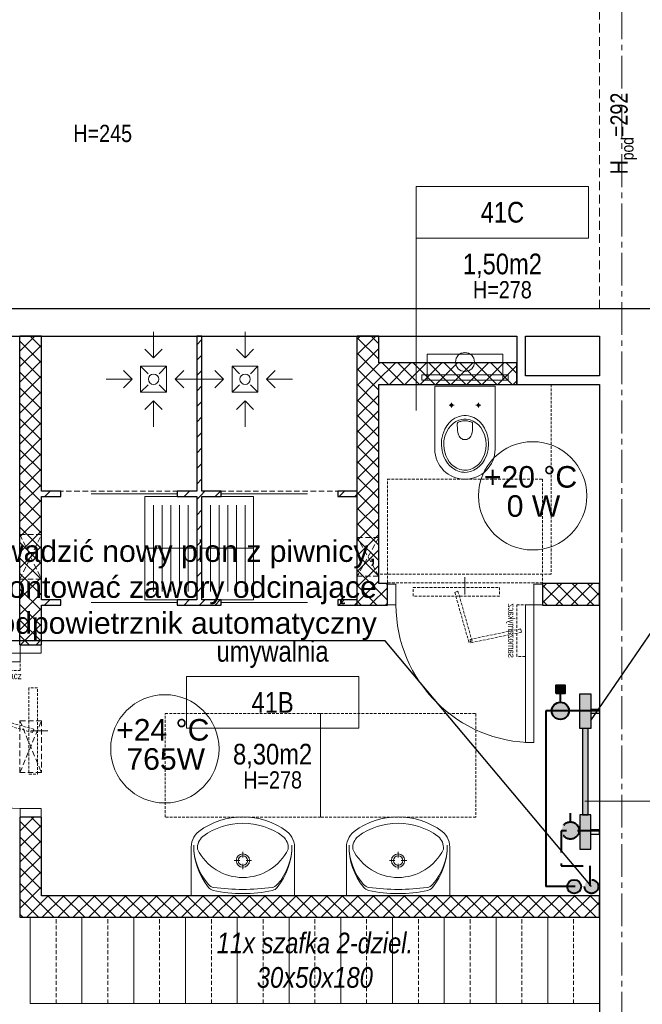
# Model space of a CAD drawing. Header units: millimetres. Extents: x 58673 to 77132, y 78327 to 116111.
# Tile 44 of 61: x 70717 to 71077, y 90867 to 91438. Entities that reach past the tile are written whole.
import ezdxf
from ezdxf.enums import TextEntityAlignment as Align
from ezdxf.lldxf.tags import DXFTag

# ---------------------------------------------------------------- set-up
doc = ezdxf.new("R2010")
doc.units = ezdxf.units.MM
doc.header["$MEASUREMENT"] = 0
for name, pattern in [('_xref_ACAD-LSN_dyspozytornia_PW_rzuty_14$0$CENTER2', [28.575, 19.05, -3.175, 3.175, -3.175]), ('_xref_ACAD-LSN_dyspozytornia_PW_rzuty_14$0$DASHED', [19.05, 12.7, -6.35]), ('_xref_ACAD-LSN_dyspozytornia_PW_rzuty_14$0$HIDDEN2', [4.7625, 3.175, -1.5875]), ('DASHED', [19.05, 12.7, -6.35])]:
    doc.linetypes.add(name, pattern=pattern)
doc.layers.get('0').update_dxf_attribs({"lineweight": 9})
doc.layers.get('Defpoints').update_dxf_attribs({"lineweight": 9})
for name, color, linetype, lineweight in [('_xref_ACAD-LSN_dyspozytornia_PW_rzuty_14$0$A drzwi płytowe', 250, 'Continuous', 9), ('_xref_ACAD-LSN_dyspozytornia_PW_rzuty_14$0$A drzwi samozamykacze', 250, 'Continuous', 9), ('_xref_ACAD-LSN_dyspozytornia_PW_rzuty_14$0$A hatch', 250, 'Continuous', 5), ('_xref_ACAD-LSN_dyspozytornia_PW_rzuty_14$0$A hatch ściany', 250, 'Continuous', 9), ('_xref_ACAD-LSN_dyspozytornia_PW_rzuty_14$0$A opis', 250, 'Continuous', 13), ('_xref_ACAD-LSN_dyspozytornia_PW_rzuty_14$0$A opis pom', 250, 'Continuous', 9), ('_xref_ACAD-LSN_dyspozytornia_PW_rzuty_14$0$A opis pom pow', 250, 'Continuous', 9), ('_xref_ACAD-LSN_dyspozytornia_PW_rzuty_14$0$A opis technologia', 250, 'Continuous', 13), ('_xref_ACAD-LSN_dyspozytornia_PW_rzuty_14$0$A otwory sciany dzialowe', 8, '_xref_ACAD-LSN_dyspozytornia_PW_rzuty_14$0$HIDDEN2', 13), ('_xref_ACAD-LSN_dyspozytornia_PW_rzuty_14$0$A widok wyżej', 250, '_xref_ACAD-LSN_dyspozytornia_PW_rzuty_14$0$DASHED', 9), ('_xref_ACAD-LSN_dyspozytornia_PW_rzuty_14$0$A wyposazenie meblowe', 250, 'Continuous', 9), ('_xref_ACAD-LSN_dyspozytornia_PW_rzuty_14$0$A wyposazenie sanitarne', 250, 'Continuous', 9), ('_xref_ACAD-LSN_dyspozytornia_PW_rzuty_14$0$A-Wall', 250, 'Continuous', 25), ('_xref_ACAD-LSN_dyspozytornia_PW_rzuty_14$0$IS grzejniki', 8, 'Continuous', 9), ('_xref_ACAD-LSN_dyspozytornia_PW_rzuty_14$0$S-Grid-Iden', 250, '_xref_ACAD-LSN_dyspozytornia_PW_rzuty_14$0$CENTER2', 9), ('FL_co_powrót', 5, 'DASHED', 40), ('FL_co_zasilanie', 1, 'Continuous', 40), ('FL_opis_co', 7, 'Continuous', 25), ('xref', 8, 'Continuous', 9)]:
    doc.layers.add(name, color=color, linetype=linetype, lineweight=lineweight)
doc.layers.add('IS_Grzejnik_etykieta', color=7, linetype='Continuous', lineweight=5, true_color=0x000000)
doc.layers.add('IS_Room (Automatic)', color=7, linetype='Continuous', lineweight=5, true_color=0x000000)
doc.layers.add('IS_Grzejniki_Plan_rzut', color=7, linetype='SOLID', true_color=0x000000)
doc.styles.add('_xref_ACAD-LSN_dyspozytornia_PW_rzuty_14$0$Standard', font='ARIALN.TTF')
doc.styles.add('_xref_ACAD-LSN_dyspozytornia_PW_rzuty_14$0$STYL ASA', font='ARIALN.TTF')
doc.styles.add('Arial_____', font='arial.ttf')
doc.styles.get("Standard").update_dxf_attribs({"font": 'arial.ttf'})
doc.linetypes.add('_xref_ACAD-LSN_dyspozytornia_PW_rzuty_14$0$ZIGZAG', pattern='A,0.00254,-5.08,[131,ltypeshp.shx,S=5.08,R=0,X=-5.08,Y=0],-10.16,[131,ltypeshp.shx,S=5.08,R=180,X=5.08,Y=0],-5.08', length=20.32254)
tags = doc.linetypes.add('SOLID', pattern=[10, 10, 0]).pattern_tags.tags
tags[6:7] = [DXFTag(74, 4), DXFTag(75, 0), DXFTag(340, '0'), DXFTag(46, 0.0), DXFTag(50, 0.0), DXFTag(44, 0.0), DXFTag(45, 0.0)]
tags[4:5] = [DXFTag(74, 4), DXFTag(75, 0), DXFTag(340, '0'), DXFTag(46, 0.0), DXFTag(50, 0.0), DXFTag(44, 0.0), DXFTag(45, 0.0)]
doc.dimstyles.get("Standard").update_dxf_attribs({"dimtxt": 0.18, "dimasz": 0.18, "dimexe": 0.18, "dimexo": 0.0625, "dimgap": 0.09, "dimtad": 0, "dimtih": 1, "dimtoh": 1, "dimdec": 4, "dimzin": 0, "dimdsep": 46, "dimtxsty": 'Standard', "dimcen": 0.09, "dimadec": 0, "dimazin": 0, "dimtfac": 1, "dimtdec": 4, "dimtofl": 0, "dimtmove": 0, "dimatfit": 3, "dimfxl": 1, "dimtolj": 1, "dimtzin": 0, "dimarcsym": 0})
pattern_1 = [(45, (0, 0), (-4.49012806, 4.49012806), []), (135, (0, 0), (-4.49012806, -4.49012806), [])]
pattern_2 = [(45, (0, 0), (-4.49012806, 4.49012806), []), (135, (0, 0), (-4.49012806, -4.49012806), [])]
pattern_3 = [(45, (0, 0), (-4.49012806, 4.49012806), [])]

# ---------------------------------------------------------------- blocks, each defined once
blk = doc.blocks.new('_xref_ACAD-LSN_dyspozytornia_PW_rzuty_14$0$miska ustepowa')
at = {"ltscale": 0.15}
for points in [[(22, 2.5), (22, 17.5), (-22, 17.5), (-22, 2.5)], [(-25, 2.5), (-25, 5.5), (25, 5.5), (25, 2.5)], [(-22, 2.5), (-22, 5.5), (-25, 5.5), (-25, 2.5)], [(22, 2.5), (22, 5.5), (25, 5.5), (25, 2.5)]]:
    blk.add_lwpolyline(points, close=True, dxfattribs=at)
blk.add_lwpolyline([(-17.5, -37.5), (-17.5, -1), (17.5, -1), (17.5, -37.5, -1)], format="xyb", close=True, dxfattribs=at)
at = {"ltscale": 0.15, "elevation": 0}
for points in [[(-7.75, -13.4), (-7.75, -10.6)], [(7.75, -13.4), (7.75, -10.6)], [(-9.15, -12), (-6.35, -12)], [(9.15, -12), (6.35, -12)]]:
    blk.add_lwpolyline(points, dxfattribs=at)
at = {"ltscale": 0.15}
for points in [[(0, -51, 0), (1.34, -50.92, 0), (3.32, -50.49, 0), (5.23, -49.73, 0), (7.04, -48.64, 0), (8.69, -47.25, 0), (10.14, -45.58, 0), (11.37, -43.66, 0), (12.63, -40.81, 0), (13.42, -37.71, 0), (13.69, -34.5, 0), (13.42, -31.29, 0), (12.63, -28.19, 0), (11.37, -25.34, 0), (10.14, -23.42, 0), (8.69, -21.75, 0), (7.04, -20.36, 0), (5.23, -19.27, 0), (3.32, -18.51, 0), (2, -18.19, 0), (0.67, -18.02, 0), (-0.67, -18.02, 0), (-2, -18.19, 0), (-3.97, -18.73, 0), (-5.85, -19.6, 0), (-7.6, -20.79, 0), (-9.2, -22.28, 0), (-10.58, -24.03, 0), (-11.73, -26.02, 0), (-12.88, -28.95, 0), (-13.54, -32.08, 0), (-13.67, -35.31, 0), (-13.27, -38.5, 0), (-12.36, -41.55, 0), (-11.37, -43.66, 0), (-10.14, -45.58, 0), (-8.69, -47.25, 0), (-7.04, -48.64, 0), (-5.23, -49.73, 0), (-3.32, -50.49, 0), (-2, -50.82, 0), (-0.67, -50.98, 0)], [(0, -49.72, 0), (1.2, -49.65, 0), (2.99, -49.27, 0), (4.7, -48.58, 0), (6.32, -47.6, 0), (7.81, -46.36, 0), (9.12, -44.86, 0), (10.22, -43.14, 0), (11.36, -40.58, 0), (12.06, -37.81, 0), (12.31, -34.93, 0), (12.06, -32.05, 0), (11.36, -29.27, 0), (10.22, -26.71, 0), (9.12, -24.99, 0), (7.81, -23.49, 0), (6.32, -22.25, 0), (4.7, -21.27, 0), (2.99, -20.59, 0), (1.8, -20.3, 0), (0.6, -20.15, 0), (-0.6, -20.15, 0), (-1.8, -20.3, 0), (-3.57, -20.78, 0), (-5.26, -21.57, 0), (-6.84, -22.64, 0), (-8.27, -23.97, 0), (-9.51, -25.54, 0), (-10.55, -27.32, 0), (-11.58, -29.95, 0), (-12.17, -32.76, 0), (-12.29, -35.65, 0), (-11.93, -38.52, 0), (-11.11, -41.25, 0), (-10.22, -43.14, 0), (-9.12, -44.86, 0), (-7.81, -46.36, 0), (-6.32, -47.6, 0), (-4.7, -48.58, 0), (-2.98, -49.27, 0), (-1.8, -49.56, 0), (-0.6, -49.7, 0)]]:
    blk.add_polyline3d(points, close=True, dxfattribs=at)
for points in [[(-3.84, -21.91, 0), (-3.98, -21.98, 0), (-4.1, -22.07, 0), (-4.2, -22.18, 0), (-4.29, -22.3, 0), (-4.36, -22.44, 0), (-4.42, -22.59, 0), (-4.45, -22.76, 0), (-4.46, -22.93, 0)], [(-3.84, -21.91, 0), (-3.37, -21.72, 0), (-2.9, -21.55, 0), (-2.42, -21.41, 0), (-1.94, -21.29, 0), (-1.46, -21.2, 0), (-0.97, -21.14, 0), (-0.49, -21.1, 0), (0, -21.08, 0)], [(3.84, -21.91, 0), (3.37, -21.72, 0), (2.9, -21.55, 0), (2.42, -21.41, 0), (1.94, -21.29, 0), (1.46, -21.2, 0), (0.97, -21.14, 0), (0.49, -21.1, 0), (0, -21.08, 0)], [(3.84, -21.91, 0), (3.98, -21.98, 0), (4.1, -22.07, 0), (4.2, -22.18, 0), (4.29, -22.3, 0), (4.36, -22.44, 0), (4.42, -22.59, 0), (4.45, -22.76, 0), (4.46, -22.93, 0)], [(0, -32.03, 0), (-0.57, -31.99, 0), (-1.15, -31.86, 0), (-1.71, -31.64, 0), (-2.26, -31.32, 0), (-2.64, -31.01, 0), (-3, -30.63, 0), (-3.43, -29.99, 0), (-3.79, -29.2, 0), (-4.13, -27.92, 0), (-4.31, -26.66, 0), (-4.42, -25.16, 0), (-4.45, -23.87, 0), (-4.46, -22.93, 0)], [(0, -32.03, 0), (0.57, -31.99, 0), (1.15, -31.86, 0), (1.71, -31.64, 0), (2.26, -31.32, 0), (2.64, -31.01, 0), (3, -30.63, 0), (3.43, -29.99, 0), (3.79, -29.2, 0), (4.13, -27.92, 0), (4.31, -26.66, 0), (4.42, -25.16, 0), (4.45, -23.87, 0), (4.46, -22.93, 0)]]:
    blk.add_polyline3d(points, dxfattribs=at)
for centre, radius in [((0, 13), 5.5), ((-7.75, -12, 0), 0.75), ((7.75, -12, 0), 0.75)]:
    blk.add_circle(centre, radius, dxfattribs=at)
at = {"layer": 'Defpoints', "linetype": '_xref_ACAD-LSN_dyspozytornia_PW_rzuty_14$0$HIDDEN2', "ltscale": 0.5}
for points in [[(-50, 0), (50, 0), (50, -110), (-50, -110)], [(-45, -55), (45, -55), (45, -115), (-45, -115)]]:
    blk.add_lwpolyline(points, close=True, dxfattribs=at)
blk = doc.blocks.new('_xref_ACAD-LSN_dyspozytornia_PW_rzuty_14$0$umywalka 60x45')
at = {"color": 0, "lineweight": -2, "ltscale": 0.15}
for p, q in [((-30, 0), (30, 0)), ((-30, 0), (-30, -26.7)), ((9.45, 0), (-9.45, 0)), ((30, 0), (30, -26.7)), ((-0.01, -15.32), (-0.01, -18.52)), ((-1.86, -20.37), (-5.07, -20.37)), ((-0.01, -22.22), (-0.01, -25.42)), ((5.04, -20.37), (1.84, -20.37))]:
    blk.add_line(p, q, dxfattribs=at)
at = {"ltscale": 0.15}
blk.add_lwpolyline([(-26.31, -26.95, 0.236063), (-23.21, -34.38, 0.329715), (23.21, -34.38, 0.236063), (26.31, -26.95, 0.623035)], format="xyb", close=True, dxfattribs=at)
blk.add_lwpolyline([(-30, -26.7, 0.239105), (-25.52, -37.28, 0.331406), (25.52, -37.28, 0.239105), (30, -26.7)], format="xyb", dxfattribs=at)
at = {"color": 0, "lineweight": -2, "ltscale": 0.15}
for radius in [3.89, 2.78]:
    blk.add_circle((-0.01, -20.37), radius, dxfattribs=at)
for centre, radius, start, end in [((9.28, -28.68), 37.74, 140.6648, 180.9072), ((-16.21, -9.73), 5, 97.8304, 138.5245), ((-16.04, -7.93), 5, 102.694, 140.6648), ((-0.64, -76.32), 75.1, 89.4897, 102.694), ((0.57, -131.79), 128.2, 90.245, 97.8304), ((0.57, -76.32), 75.1, 77.2285, 90.4328), ((-0.72, -131.79), 128.2, 82.0921, 89.6775), ((16.23, -9.76), 5, 41.398, 82.0921), ((16.06, -7.95), 5, 39.2578, 77.2285), ((-9.28, -28.67), 37.74, 359.0153, 39.2578), ((5.44, -28.88), 33.9, 138.5245, 180.6767), ((-5.45, -28.87), 33.9, 359.2458, 41.398)]:
    blk.add_arc(centre, radius, start, end, dxfattribs=at)
at = {"layer": 'Defpoints', "linetype": '_xref_ACAD-LSN_dyspozytornia_PW_rzuty_14$0$HIDDEN2', "ltscale": 0.5}
blk.add_lwpolyline([(-45, -45.56), (45, -45.56), (45, -105.56), (-45, -105.56)], close=True, dxfattribs=at)
blk = doc.blocks.new('_xref_ACAD-LSN_dyspozytornia_PW_rzuty_14$0$kratka podlogowa')
at = {"linetype": 'ByBlock'}
for points in [[(0, 27.5), (0, 12.5)], [(-5, 17.5), (0, 12.5), (5, 17.5)], [(-7.5, 7.5), (-3.18, 3.18)], [(3.18, 3.18), (7.5, 7.5)], [(-17.5, 5), (-12.5, 0), (-17.5, -5)], [(17.5, 5), (12.5, 0), (17.5, -5)], [(-27.5, 0), (-12.5, 0)], [(-7.5, -7.5), (-3.18, -3.18)], [(3.18, -3.18), (7.5, -7.5)], [(27.5, 0), (12.5, 0)], [(-5, -17.5), (0, -12.5), (5, -17.5)], [(0, -27.5), (0, -12.5)]]:
    blk.add_lwpolyline(points, dxfattribs=at)
blk.add_lwpolyline([(-7.5, -7.5), (-7.5, 7.5), (7.5, 7.5), (7.5, -7.5)], close=True, dxfattribs=at)
blk.add_circle((0, 0), 3, dxfattribs=at)
blk = doc.blocks.new('_xref_ACAD-LSN_dyspozytornia_PW_rzuty_14$0$szafka dwudzielna 30x50x180')
blk.add_lwpolyline([(25, 15), (-25, 15), (-25, -15), (25, -15)], close=True)
at = {"linetype": '_xref_ACAD-LSN_dyspozytornia_PW_rzuty_14$0$HIDDEN2', "lineweight": 9, "ltscale": 0.75}
blk.add_lwpolyline([(-25, 0), (25, 0)], dxfattribs=at)
blk = doc.blocks.new('*U3990')
at = {"layer": '_xref_ACAD-LSN_dyspozytornia_PW_rzuty_14$0$A wyposazenie meblowe', "xscale": -1, "rotation": 90}
blk.add_blockref('_xref_ACAD-LSN_dyspozytornia_PW_rzuty_14$0$szafka dwudzielna 30x50x180', (0, 0), dxfattribs=at)
blk = doc.blocks.new('*U3991')
at = {"color": 0, "linetype": 'ByBlock', "lineweight": -2, "transparency": 16777216}
for p in [(0, 0), (30, 0), (60, 0), (90, 0), (120, 0), (150, 0), (180, 0), (210, 0), (240, 0), (270, 0), (300, 0)]:
    blk.add_blockref('*U3990', p, dxfattribs=at)
blk = doc.blocks.new('_xref_ACAD-LSN_dyspozytornia_PW_rzuty_14$0$samozamykacz')
at = {"linetype": '_xref_ACAD-LSN_dyspozytornia_PW_rzuty_14$0$HIDDEN2', "ltscale": 0.5}
for points in [[(10, -5), (60, -5), (60, 0), (10, 0)], [(25.86, -31.09), (34.04, -2.23), (35.96, -2.77), (27.78, -31.64)], [(0, -40), (0, -10), (-5, -10), (-5, -40)], [(-2.3, -24.02), (27.08, -30.11), (26.67, -32.07), (-2.7, -25.98)]]:
    blk.add_lwpolyline(points, close=True, dxfattribs=at)
at = {"insert": (1, -25), "char_height": 4, "attachment_point": 2, "rotation": 90, "style": '_xref_ACAD-LSN_dyspozytornia_PW_rzuty_14$0$STYL ASA'}
blk.add_mtext_dynamic_manual_height_columns('\\pxqc;samozamykacz', width=75.7344, gutter_width=1, heights=[0], dxfattribs=at)
blk = doc.blocks.new('_xref_ACAD-LSN_dyspozytornia_PW_rzuty_14$0$lawka2')
blk.add_lwpolyline([(-30, 0), (30, 0), (30, 30), (-30, 30)], close=True)
at = {"lineweight": 9}
for points in [[(-25, 25), (25, 25)], [(-25, 20), (25, 20)], [(-25, 15), (25, 15)], [(-25, 10), (25, 10)], [(-25, 5), (25, 5)]]:
    blk.add_lwpolyline(points, dxfattribs=at)
at = {"layer": 'Defpoints'}
for points in [[(-30, 30), (0, 30), (0, 0), (-30, 0)], [(0, 30), (30, 30), (30, 0), (0, 0)]]:
    blk.add_lwpolyline(points, close=True, dxfattribs=at)
blk = doc.blocks.new('_xref_ACAD-LSN_dyspozytornia_PW_rzuty_14$0$środek')
blk.add_line((0, 0), (0, -10))
blk = doc.blocks.new('_xref_ACAD-LSN_dyspozytornia_PW_rzuty_14$0$tag wn')
blk.add_lwpolyline([(-25, -7.5), (25, -7.5), (25, 7.5), (-25, 7.5)], close=True)
at = {"style": '_xref_ACAD-LSN_dyspozytornia_PW_rzuty_14$0$STYL ASA'}
blk.add_attdef('ROOM:NO', text='', height=6, dxfattribs=at).set_placement((0, 0), align=Align.MIDDLE_CENTER)
at = {"layer": '_xref_ACAD-LSN_dyspozytornia_PW_rzuty_14$0$A opis pom pow', "style": '_xref_ACAD-LSN_dyspozytornia_PW_rzuty_14$0$STYL ASA'}
blk.add_attdef('ROOM:AREA', text='', height=6, dxfattribs=at).set_placement((0, -15), align=Align.MIDDLE_CENTER)
blk = doc.blocks.new('_xref_ACAD-LSN_dyspozytornia_PW_rzuty_14')
at = {"layer": '_xref_ACAD-LSN_dyspozytornia_PW_rzuty_14$0$A hatch', "linetype": 'Continuous', "lineweight": 5}
h = blk.add_hatch(dxfattribs=at)
h.set_pattern_fill('ANSI31', color=256, scale=2, angle=-360, style=0)
h.set_pattern_definition([(45, (0, 0), (-4.49012806, 4.49012806), [])])
h.paths.add_polyline_path([(70819.18, 91164.22), (70820.68, 91162.72), (70822.18, 91164.22), (70822.18, 91254.22), (70819.18, 91254.22)], flags=0)
h.paths.add_polyline_path([(70822.18, 91161.22), (70820.68, 91162.72), (70819.18, 91161.22), (70819.18, 91101.22), (70821.18, 91100.47), (70822.18, 91101.22)], flags=0)
h = blk.add_hatch(dxfattribs=at)
h.set_pattern_fill('ANSI31', color=256, scale=2, style=0)
h.set_pattern_definition(pattern_3)
h.paths.add_polyline_path([(70740.43, 91161.22), (70740.43, 91164.22), (70729.18, 91164.22), (70725.27, 91162.22), (70729.18, 91161.22)], flags=0)
h = blk.add_hatch(dxfattribs=at)
h.set_pattern_fill('ANSI31', color=256, scale=2, style=0)
h.set_pattern_definition(pattern_3)
h.paths.add_polyline_path([(70819.18, 91161.22), (70820.68, 91162.72), (70819.18, 91164.22), (70807.93, 91164.22), (70807.93, 91161.22)], flags=0)
h = blk.add_hatch(dxfattribs=at)
h.set_pattern_fill('ANSI31', color=256, scale=2, style=0)
h.set_pattern_definition(pattern_3)
h.paths.add_polyline_path([(70833.43, 91161.22), (70833.43, 91164.22), (70822.18, 91164.22), (70820.68, 91162.72), (70822.18, 91161.22)], flags=0)
h = blk.add_hatch(dxfattribs=at)
h.set_pattern_fill('ANSI31', color=256, scale=2, style=0)
h.set_pattern_definition(pattern_3)
h.paths.add_polyline_path([(70912.18, 91161.22), (70912.18, 91164.22), (70900.93, 91164.22), (70900.93, 91161.22)], flags=0)
h = blk.add_hatch(dxfattribs=at)
h.set_pattern_fill('ANSI31', color=256, scale=2, style=0)
h.set_pattern_definition(pattern_3)
h.paths.add_polyline_path([(70740.43, 91098.22), (70740.43, 91101.22), (70729.18, 91101.22), (70725.27, 91099.22), (70729.18, 91098.22)], flags=0)
h = blk.add_hatch(dxfattribs=at)
h.set_pattern_fill('ANSI31', color=256, scale=2, style=0)
h.set_pattern_definition(pattern_3)
h.paths.add_polyline_path([(70822.18, 91098.22), (70821.18, 91100.47), (70819.18, 91101.22), (70807.93, 91101.22), (70807.93, 91098.22)], flags=0)
h = blk.add_hatch(dxfattribs=at)
h.set_pattern_fill('ANSI31', color=256, scale=2, style=0)
h.set_pattern_definition(pattern_3)
h.paths.add_polyline_path([(70833.43, 91098.22), (70833.43, 91101.22), (70822.18, 91101.22), (70821.18, 91100.47), (70822.18, 91098.22)], flags=0)
h = blk.add_hatch(dxfattribs=at)
h.set_pattern_fill('ANSI31', color=256, scale=2, style=0)
h.set_pattern_definition(pattern_3)
h.paths.add_polyline_path([(70912.18, 91098.22), (70912.18, 91101.22), (70900.93, 91101.22), (70900.93, 91098.22)], flags=0)
at = {"layer": '_xref_ACAD-LSN_dyspozytornia_PW_rzuty_14$0$A hatch ściany', "linetype": 'Continuous', "lineweight": 9}
h = blk.add_hatch(dxfattribs=at)
h.set_pattern_fill('ANSI37', color=256, scale=2, angle=-360, style=0)
h.set_pattern_definition(pattern_1)
h.paths.add_polyline_path([(70729.18, 91098.22), (70725.27, 91099.22), (70716.68, 91098.22), (70716.68, 91075.28), (70729.18, 91075.28)], flags=0)
h.paths.add_polyline_path([(70729.18, 90975.28), (70716.68, 90975.28), (70716.68, 90917.22), (70729.18, 90929.72)], flags=0)
h.paths.add_polyline_path([(70716.68, 91161.22), (70725.27, 91162.22), (70729.18, 91164.22), (70729.18, 91254.22), (70716.68, 91254.22)], flags=0)
h.paths.add_polyline_path([(70729.18, 91161.22), (70725.27, 91162.22), (70716.68, 91161.22), (70716.68, 91098.22), (70725.27, 91099.22), (70729.18, 91101.22)], flags=0)
h = blk.add_hatch(dxfattribs=at)
h.set_pattern_fill('ANSI37', color=256, scale=2, angle=-360, style=0)
h.set_pattern_definition(pattern_1)
h.paths.add_polyline_path([(70912.18, 91226.22), (70921.56, 91230.39), (70924.68, 91238.72), (70924.68, 91254.22), (70912.18, 91254.22)], flags=0)
h.paths.add_polyline_path([(70924.68, 91226.22), (70921.56, 91230.39), (70912.18, 91226.22), (70912.18, 91098.22), (70924.68, 91110.72)], flags=0)
h = blk.add_hatch(dxfattribs=at)
h.set_pattern_fill('ANSI37', color=256, scale=2, style=0)
h.set_pattern_definition(pattern_2)
h.paths.add_polyline_path([(70924.68, 91238.72), (70921.56, 91230.39), (70924.68, 91226.22), (71004.68, 91226.22), (71004.68, 91238.72)], flags=0)
h = blk.add_hatch(dxfattribs=at)
h.set_pattern_fill('ANSI37', color=256, scale=2, style=0)
h.set_pattern_definition(pattern_2)
h.paths.add_polyline_path([(71019.68, 91110.72), (71019.68, 91098.22), (71052.68, 91098.22), (71052.68, 91110.72)], flags=0)
h.paths.add_polyline_path([(70929.68, 91098.22), (70929.68, 91110.72), (70924.68, 91110.72), (70912.18, 91098.22)], flags=0)
h = blk.add_hatch(dxfattribs=at)
h.set_pattern_fill('ANSI37', color=256, scale=2, style=0)
h.set_pattern_definition([(45, (0, 0), (-4.49012806, 4.49012806), []), (135, (0, 0), (-4.49012806, -4.49012806), [])])
h.paths.add_polyline_path([(70729.18, 90929.72), (70716.68, 90917.22), (71052.68, 90917.22), (71052.68, 90929.72)], flags=0)
at = {"layer": '_xref_ACAD-LSN_dyspozytornia_PW_rzuty_14$0$A drzwi płytowe', "linetype": '_xref_ACAD-LSN_dyspozytornia_PW_rzuty_14$0$ZIGZAG', "ltscale": 0.15, "transparency": 33554687}
for points in [[(70807.93, 91162.72), (70757.93, 91162.72)], [(70833.43, 91162.72), (70883.43, 91162.72)], [(70807.93, 91099.72), (70757.93, 91099.72)], [(70833.43, 91099.72), (70883.43, 91099.72)]]:
    blk.add_lwpolyline(points, dxfattribs=at)
at = {"layer": '_xref_ACAD-LSN_dyspozytornia_PW_rzuty_14$0$A drzwi płytowe', "linetype": 'Continuous', "lineweight": 9, "ltscale": 0.2}
for points in [[(70934.68, 91110.47), (70929.68, 91110.47), (70929.68, 91098.47), (70934.68, 91098.47)], [(71014.68, 91110.47), (71019.68, 91110.47), (71019.68, 91098.47), (71014.68, 91098.47)], [(70728.93, 91070.28), (70728.93, 91075.28), (70716.93, 91075.28), (70716.93, 91070.28)], [(70728.93, 90980.28), (70728.93, 90975.28), (70716.93, 90975.28), (70716.93, 90980.28)]]:
    blk.add_lwpolyline(points, close=True, dxfattribs=at)
at = {"layer": '_xref_ACAD-LSN_dyspozytornia_PW_rzuty_14$0$A drzwi płytowe', "linetype": 'Continuous', "lineweight": 9}
for points in [[(71014.68, 91098.47), (71009.68, 91098.47), (71009.68, 91018.47), (71014.68, 91018.47)], [(70716.93, 91070.28), (70716.93, 91065.28), (70626.93, 91065.28), (70626.93, 91070.28)]]:
    blk.add_lwpolyline(points, close=True, dxfattribs=at)
at = {"layer": '_xref_ACAD-LSN_dyspozytornia_PW_rzuty_14$0$A drzwi płytowe', "linetype": 'Continuous', "lineweight": 9, "ltscale": 0.2}
blk.add_arc((71014.68, 91098.47), 80, 180, 270, dxfattribs=at)
at = {"layer": '_xref_ACAD-LSN_dyspozytornia_PW_rzuty_14$0$A drzwi płytowe', "linetype": 'Continuous', "lineweight": 9, "ltscale": 0.2, "extrusion": (0, 0, -1)}
blk.add_arc((-70716.93, 91070.28), 90, 270, 0, dxfattribs=at)
at = {"layer": '_xref_ACAD-LSN_dyspozytornia_PW_rzuty_14$0$A opis pom'}
blk.add_lwpolyline([(70946.38, 91311.08), (70946.38, 91211.08)], dxfattribs=at)
at = {"layer": '_xref_ACAD-LSN_dyspozytornia_PW_rzuty_14$0$A otwory sciany dzialowe'}
for points in [[(70716.68, 91139.2), (70729.18, 91139.2), (70729.18, 91113.2), (70716.68, 91113.2)], [(70912.18, 91137.45), (70924.68, 91137.45), (70924.68, 91114.95), (70912.18, 91114.95)], [(70716.68, 91031.12), (70729.18, 91031.12), (70729.18, 91001.12), (70716.68, 91001.12)]]:
    blk.add_lwpolyline(points, close=True, dxfattribs=at)
for points in [[(70716.68, 91113.2), (70729.18, 91139.2)], [(70716.68, 91139.2), (70729.18, 91113.2)], [(70924.68, 91114.95), (70912.18, 91137.45)], [(70924.68, 91137.45), (70912.18, 91114.95)], [(70716.68, 91001.12), (70729.18, 91031.12)], [(70716.68, 91031.12), (70729.18, 91001.12)]]:
    blk.add_lwpolyline(points, dxfattribs=at)
at = {"layer": '_xref_ACAD-LSN_dyspozytornia_PW_rzuty_14$0$A widok wyżej', "ltscale": 0.4}
blk.add_lwpolyline([(71052.68, 91270.22), (71052.68, 91473.22)], dxfattribs=at)
at = {"layer": '_xref_ACAD-LSN_dyspozytornia_PW_rzuty_14$0$A wyposazenie sanitarne', "linetype": '_xref_ACAD-LSN_dyspozytornia_PW_rzuty_14$0$HIDDEN2'}
for points in [[(70819.18, 91254.22), (70729.18, 91254.22), (70729.18, 91164.22), (70819.18, 91164.22)], [(70822.18, 91254.22), (70912.18, 91254.22), (70912.18, 91164.22), (70822.18, 91164.22)]]:
    blk.add_lwpolyline(points, close=True, dxfattribs=at)
at = {"layer": '_xref_ACAD-LSN_dyspozytornia_PW_rzuty_14$0$A-Wall', "linetype": 'Continuous', "lineweight": 25}
for p, q in [((70702.68, 91270.22), (71184.68, 91270.22)), ((70702.68, 91254.22), (70716.68, 91254.22)), ((70716.68, 91254.22), (70729.18, 91254.22)), ((70729.18, 91254.22), (70716.68, 91254.22)), ((70716.68, 91075.28), (70716.68, 91254.22)), ((70729.18, 91254.22), (70819.18, 91254.22)), ((70729.18, 91164.22), (70729.18, 91254.22)), ((70819.18, 91254.22), (70822.18, 91254.22)), ((70822.18, 91254.22), (70819.18, 91254.22)), ((70819.18, 91254.22), (70819.18, 91164.22)), ((70822.18, 91254.22), (70912.18, 91254.22)), ((70822.18, 91164.22), (70822.18, 91254.22)), ((70912.18, 91254.22), (70924.68, 91254.22)), ((70924.68, 91254.22), (70912.18, 91254.22)), ((70912.18, 91098.22), (70912.18, 91254.22)), ((70924.68, 91254.22), (71004.68, 91254.22)), ((70924.68, 91238.72), (70924.68, 91254.22)), ((71004.68, 91254.22), (71004.68, 91238.72)), ((71009.68, 91231.22), (71009.68, 91254.22)), ((71009.68, 91254.22), (71052.68, 91254.22)), ((71052.68, 91254.22), (71052.68, 91231.22)), ((71004.68, 91238.72), (70924.68, 91238.72)), ((71004.68, 91238.72), (71004.68, 91226.22)), ((71004.68, 91226.22), (71004.68, 91238.72)), ((71052.68, 91231.22), (71009.68, 91231.22)), ((70924.68, 91110.72), (70924.68, 91226.22)), ((70924.68, 91226.22), (71004.68, 91226.22)), ((71004.68, 91226.22), (71052.68, 91226.22)), ((71052.68, 91226.22), (71052.68, 91110.72)), ((70740.43, 91164.22), (70729.18, 91164.22)), ((70740.43, 91161.22), (70740.43, 91164.22)), ((70819.18, 91164.22), (70807.93, 91164.22)), ((70807.93, 91164.22), (70807.93, 91161.22)), ((70833.43, 91164.22), (70822.18, 91164.22)), ((70833.43, 91161.22), (70833.43, 91164.22)), ((70912.18, 91164.22), (70900.93, 91164.22)), ((70900.93, 91164.22), (70900.93, 91161.22)), ((70912.18, 91161.22), (70912.18, 91164.22)), ((70729.18, 91101.22), (70729.18, 91161.22)), ((70729.18, 91161.22), (70740.43, 91161.22)), ((70807.93, 91161.22), (70819.18, 91161.22)), ((70819.18, 91161.22), (70819.18, 91101.22)), ((70822.18, 91101.22), (70822.18, 91161.22)), ((70822.18, 91161.22), (70833.43, 91161.22)), ((70900.93, 91161.22), (70912.18, 91161.22)), ((70929.68, 91110.72), (70924.68, 91110.72)), ((70929.68, 91098.22), (70929.68, 91110.72)), ((71019.68, 91110.72), (71019.68, 91098.22)), ((71052.68, 91110.72), (71019.68, 91110.72)), ((71052.68, 91110.72), (71052.68, 91098.22)), ((71052.68, 91098.22), (71052.68, 91110.72)), ((70740.43, 91101.22), (70729.18, 91101.22)), ((70740.43, 91098.22), (70740.43, 91101.22)), ((70819.18, 91101.22), (70807.93, 91101.22)), ((70807.93, 91101.22), (70807.93, 91098.22)), ((70833.43, 91101.22), (70822.18, 91101.22)), ((70833.43, 91098.22), (70833.43, 91101.22)), ((70912.18, 91101.22), (70900.93, 91101.22)), ((70900.93, 91101.22), (70900.93, 91098.22)), ((70912.18, 91098.22), (70912.18, 91101.22)), ((70729.18, 91075.28), (70729.18, 91098.22)), ((70729.18, 91098.22), (70740.43, 91098.22)), ((70807.93, 91098.22), (70822.18, 91098.22)), ((70822.18, 91098.22), (70833.43, 91098.22)), ((70900.93, 91098.22), (70912.18, 91098.22)), ((70912.18, 91098.22), (70929.68, 91098.22)), ((71019.68, 91098.22), (71052.68, 91098.22)), ((71052.68, 91098.22), (71052.68, 90929.72)), ((70716.68, 91075.28), (70729.18, 91075.28)), ((70729.18, 90975.28), (70716.68, 90975.28)), ((70716.68, 90975.28), (70716.68, 90917.22)), ((70729.18, 90929.72), (70729.18, 90975.28)), ((71052.68, 90929.72), (70729.18, 90929.72)), ((71052.68, 90929.72), (71052.68, 90917.22)), ((71052.68, 90917.22), (71052.68, 90929.72)), ((70716.68, 90917.22), (71052.68, 90917.22)), ((71052.68, 90917.22), (71052.68, 90717.22))]:
    blk.add_line(p, q, dxfattribs=at)
at = {"layer": '_xref_ACAD-LSN_dyspozytornia_PW_rzuty_14$0$IS grzejniki'}
for p, q in [((71041.28, 91026.7), (71041.28, 91046.7)), ((71041.28, 91046.7), (71047.68, 91046.7)), ((71047.68, 91046.7), (71047.68, 91026.7)), ((71047.68, 91037.95), (71052.68, 91037.95)), ((71052.68, 91035.45), (71047.68, 91035.45)), ((71052.68, 91037.95), (71052.68, 91035.45)), ((71047.68, 91026.7), (71041.28, 91026.7)), ((71046.08, 91026.7), (71042.88, 91026.7)), ((71042.88, 91026.7), (71042.88, 90976.7)), ((71046.08, 90976.7), (71046.08, 91026.7)), ((71047.68, 90976.7), (71041.28, 90976.7)), ((71041.28, 90976.7), (71041.28, 90956.7)), ((71042.88, 90976.7), (71046.08, 90976.7)), ((71047.68, 90956.7), (71047.68, 90976.7)), ((71052.68, 90967.95), (71047.68, 90967.95)), ((71047.68, 90965.45), (71052.68, 90965.45)), ((71052.68, 90965.45), (71052.68, 90967.95)), ((71041.28, 90956.7), (71047.68, 90956.7))]:
    blk.add_line(p, q, dxfattribs=at)
at = {"layer": '_xref_ACAD-LSN_dyspozytornia_PW_rzuty_14$0$S-Grid-Iden'}
blk.add_lwpolyline([(71065.68, 92131.22), (71065.68, 90539.22)], dxfattribs=at)
at = {"rotation": 180}
blk.add_blockref('*U3991', (71037.68, 90892.22), dxfattribs=at)
at = {"layer": '_xref_ACAD-LSN_dyspozytornia_PW_rzuty_14$0$A drzwi płytowe', "linetype": 'Continuous', "lineweight": 9, "ltscale": 0.2, "rotation": 180}
blk.add_blockref('_xref_ACAD-LSN_dyspozytornia_PW_rzuty_14$0$środek', (70974.68, 91104.47), dxfattribs=at)
at = {"layer": '_xref_ACAD-LSN_dyspozytornia_PW_rzuty_14$0$A drzwi płytowe', "linetype": 'Continuous', "lineweight": 9, "ltscale": 0.2, "extrusion": (0, 0, -1), "zscale": -1, "rotation": 270}
blk.add_blockref('_xref_ACAD-LSN_dyspozytornia_PW_rzuty_14$0$środek', (-70722.93, 91025.28), dxfattribs=at)
at = {"layer": '_xref_ACAD-LSN_dyspozytornia_PW_rzuty_14$0$A drzwi samozamykacze', "xscale": -1}
blk.add_blockref('_xref_ACAD-LSN_dyspozytornia_PW_rzuty_14$0$samozamykacz', (71004.68, 91108.47), dxfattribs=at)
at = {"layer": '_xref_ACAD-LSN_dyspozytornia_PW_rzuty_14$0$A drzwi samozamykacze', "rotation": 270}
blk.add_blockref('_xref_ACAD-LSN_dyspozytornia_PW_rzuty_14$0$samozamykacz', (70726.93, 91060.28), dxfattribs=at)
at = {"layer": '_xref_ACAD-LSN_dyspozytornia_PW_rzuty_14$0$A opis pom', "linetype": 'Continuous', "lineweight": 9, "xscale": 2, "yscale": 2, "zscale": 2}
for p, values in [((70996.38, 91326.08), {'ROOM:NO': '41C', 'ROOM:AREA': '1,50m2'}), ((70863.17, 91041.8), {'ROOM:NO': '41B', 'ROOM:AREA': '8,30m2'})]:
    blk.add_blockref('_xref_ACAD-LSN_dyspozytornia_PW_rzuty_14$0$tag wn', p, dxfattribs=at).add_auto_attribs(values)
at = {"layer": '_xref_ACAD-LSN_dyspozytornia_PW_rzuty_14$0$A wyposazenie meblowe', "xscale": -1, "rotation": 90}
blk.add_blockref('_xref_ACAD-LSN_dyspozytornia_PW_rzuty_14$0$lawka2', (70819.18, 91131.22), dxfattribs=at)
at = {"layer": '_xref_ACAD-LSN_dyspozytornia_PW_rzuty_14$0$A wyposazenie meblowe', "rotation": 270}
blk.add_blockref('_xref_ACAD-LSN_dyspozytornia_PW_rzuty_14$0$lawka2', (70822.18, 91131.22), dxfattribs=at)
at = {"layer": '_xref_ACAD-LSN_dyspozytornia_PW_rzuty_14$0$A wyposazenie sanitarne', "xscale": -1}
blk.add_blockref('_xref_ACAD-LSN_dyspozytornia_PW_rzuty_14$0$kratka podlogowa', (70794.18, 91229.22), dxfattribs=at)
at = {"layer": '_xref_ACAD-LSN_dyspozytornia_PW_rzuty_14$0$A wyposazenie sanitarne'}
for name, p in [('_xref_ACAD-LSN_dyspozytornia_PW_rzuty_14$0$kratka podlogowa', (70847.18, 91229.22)), ('_xref_ACAD-LSN_dyspozytornia_PW_rzuty_14$0$miska ustepowa', (70974.68, 91226.22))]:
    blk.add_blockref(name, p, dxfattribs=at)
at = {"layer": '_xref_ACAD-LSN_dyspozytornia_PW_rzuty_14$0$A wyposazenie sanitarne', "rotation": 179.9999999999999}
for p in [(70845.93, 90929.72), (70935.93, 90929.72)]:
    blk.add_blockref('_xref_ACAD-LSN_dyspozytornia_PW_rzuty_14$0$umywalka 60x45', p, dxfattribs=at)
at = {"layer": '_xref_ACAD-LSN_dyspozytornia_PW_rzuty_14$0$A opis', "linetype": 'Continuous', "lineweight": 9, "insert": (71065.68, 91371.72), "char_height": 10, "attachment_point": 5, "rotation": 90, "style": '_xref_ACAD-LSN_dyspozytornia_PW_rzuty_14$0$Standard'}
blk.add_mtext_dynamic_manual_height_columns('\\A1;\\pxqc;H{\\H0.7x;\\S^ pod;}=292', width=72.7481, gutter_width=1, heights=[0], dxfattribs=at)
at = {"layer": '_xref_ACAD-LSN_dyspozytornia_PW_rzuty_14$0$A opis', "linetype": 'Continuous', "lineweight": 9, "char_height": 10, "attachment_point": 5, "style": '_xref_ACAD-LSN_dyspozytornia_PW_rzuty_14$0$Standard'}
for s, insert in [('\\A1;\\pxqc;H=245', (70764.68, 91371.72)), ('\\A1;\\pxqc;H=278', (70996.38, 91281.08)), ('\\A1;\\pxqc;H=278', (70863.17, 90996.8))]:
    blk.add_mtext_dynamic_manual_height_columns(s, width=72.7481, gutter_width=1, heights=[0], dxfattribs=dict(at, insert=insert))
at = {"layer": '_xref_ACAD-LSN_dyspozytornia_PW_rzuty_14$0$A opis technologia', "char_height": 12, "style": '_xref_ACAD-LSN_dyspozytornia_PW_rzuty_14$0$STYL ASA'}
for s, width, insert, attachment_point in [('umywalnia', 132.7983, (70863.17, 91061.8), 8), ('\\pxqc;{\\fArial Narrow|b0|i1|c238|p34;11x szafka 2-dziel. 30x50x180}', 141.308, (70887.68, 90892.22), 5)]:
    blk.add_mtext_dynamic_manual_height_columns(s, width=width, gutter_width=1, heights=[0], dxfattribs=dict(at, insert=insert, attachment_point=attachment_point))
blk = doc.blocks.new('zawór ts')
h = blk.add_hatch(color=256)
h.paths.add_polyline_path([(5, 0, 1), (-5, 0)])
edge = h.paths.add_edge_path()
edge.add_spline(control_points=[(-3.23, -3.82), (-1.08, -3.82), (1.08, -3.82), (3.23, -3.82)], knot_values=[0.691218, 0.691218, 0.691218, 0.691218, 0.820959, 0.820959, 0.820959, 0.820959], degree=3, periodic=0)
edge.add_arc((0, 0), 5, 310.1859, 360)
edge.add_line((5, 0), (-5, 0))
edge.add_arc((0, 0), 5, 180, 229.8141)
edge = h.paths.add_edge_path()
edge.add_spline(control_points=[(3.23, -3.82), (1.08, -3.82), (-1.08, -3.82), (-3.23, -3.82)], knot_values=[0.691218, 0.691218, 0.691218, 0.691218, 0.820959, 0.820959, 0.820959, 0.820959], degree=3, periodic=0)
edge.add_arc((0, 0), 5, 229.8141, 270)
edge.add_arc((0, 0), 5, 270, 310.1859)
blk.add_hatch(color=256).paths.add_polyline_path([(2.5, -15), (2.5, -10), (-2.5, -10), (-2.5, -15)])
at = {"linetype": 'ByBlock', "lineweight": -2}
blk.add_lwpolyline([(2.5, -10), (2.5, -15), (-2.5, -15), (-2.5, -10)], close=True, dxfattribs=at)
blk.add_polyline3d([(0, -5, 0), (0, -10, 0)], dxfattribs=at)
blk.add_circle((0, 0), 5, dxfattribs=at)
blk = doc.blocks.new('zawór p')
at = {"linetype": 'ByBlock', "lineweight": -2}
h = blk.add_hatch(color=256, dxfattribs=at)
h.paths.add_polyline_path([(-4.93, 0.83), (4.93, 0.83, 0.366406), (0, 5, 0.366406)])
h.paths.add_polyline_path([(4.98, -0.42), (-4.98, -0.42, 0.919375)])
h.paths.add_polyline_path([(5, 0, 0.041508), (4.93, 0.83), (-4.93, 0.83, 0.062557), (-4.98, -0.42), (4.98, -0.42, 0.020994)])
blk.add_polyline3d([(0, 5, 0), (0, 10, 0)], dxfattribs=at)
blk.add_circle((0, 0), 5, dxfattribs=at)

msp = doc.modelspace()

# ---------------------------------------------------------------- block references
at = {"layer": 'xref'}
msp.add_blockref('_xref_ACAD-LSN_dyspozytornia_PW_rzuty_14', (0, 0), dxfattribs=at)

# ---------------------------------------------------------------- next in the draw order: hatches: boundary and pattern name
at = {"layer": 'FL_co_powrót'}
msp.add_hatch(color=256, dxfattribs=at).paths.add_polyline_path([(71048, 90931, -1), (71048, 90939, -1)])
at = {"layer": 'FL_co_zasilanie'}
msp.add_hatch(color=256, dxfattribs=at).paths.add_polyline_path([(71038, 90931, -1), (71038, 90939, -1)])
at = {"layer": 'IS_Grzejniki_Plan_rzut'}
for points in [[(71047.684, 91046.7), (71047.684, 91026.7), (71041.284, 91026.7), (71041.284, 91046.7)], [(71046.084, 90976.7), (71046.084, 91026.7), (71042.884, 91026.7), (71042.884, 90976.7)], [(71047.684, 90956.7), (71047.684, 90976.7), (71041.284, 90976.7), (71041.284, 90956.7)]]:
    msp.add_hatch(color=8, dxfattribs=at).paths.add_polyline_path(points)

# ---------------------------------------------------------------- next in the draw order: linework, layer by layer
at = {"layer": 'FL_co_powrót'}
for p, q in [((71052.684, 90967.389), (71030.5, 90967.389)), ((71030.5, 90967.389), (71030.5, 90947)), ((71030.5, 90947), (71047.063, 90947)), ((71047.063, 90947), (71047.063, 90935.443))]:
    msp.add_line(p, q, dxfattribs=at)
msp.add_circle((71048, 90935), 4, dxfattribs=at)
at = {"layer": 'FL_co_zasilanie'}
for p, q in [((71052.684, 91036.889), (71021.5, 91036.889)), ((71021.5, 91036.889), (71021.5, 90935)), ((71038.5, 90935), (71021.5, 90935))]:
    msp.add_line(p, q, dxfattribs=at)
msp.add_circle((71038, 90935), 4, dxfattribs=at)
at = {"layer": 'IS_Grzejnik_etykieta'}
msp.add_line((71101.206, 90984.509), (71044.175, 90984.509), dxfattribs=at)
at = {"layer": 'IS_Grzejniki_Plan_rzut', "lineweight": 30}
for p, q in [((71041.284, 91026.7), (71041.284, 91046.7)), ((71041.284, 91046.7), (71047.684, 91046.7)), ((71047.684, 91046.7), (71047.684, 91026.7)), ((71047.684, 91046.7), (71047.684, 91046.7)), ((71047.684, 91037.95), (71052.684, 91037.95)), ((71052.684, 91035.45), (71047.684, 91035.45)), ((71052.684, 91037.95), (71052.684, 91035.45)), ((71047.684, 91026.7), (71041.284, 91026.7)), ((71046.084, 91026.7), (71042.884, 91026.7)), ((71042.884, 91026.7), (71042.884, 90976.7)), ((71046.084, 90976.7), (71046.084, 91026.7)), ((71047.684, 90976.7), (71041.284, 90976.7)), ((71041.284, 90976.7), (71041.284, 90956.7)), ((71042.884, 90976.7), (71046.084, 90976.7)), ((71046.084, 90976.7), (71046.084, 90976.7)), ((71047.684, 90956.7), (71047.684, 90976.7)), ((71052.684, 90967.95), (71047.684, 90967.95)), ((71047.684, 90965.45), (71052.684, 90965.45)), ((71052.684, 90965.45), (71052.684, 90967.95)), ((71041.284, 90956.7), (71047.684, 90956.7)), ((71047.684, 90956.7), (71047.684, 90956.7))]:
    msp.add_line(p, q, dxfattribs=at)
at = {"layer": 'IS_Room (Automatic)'}
for centre in [(71013.898, 91161.596), (70800.716, 91014.89)]:
    msp.add_circle(centre, 31.395, dxfattribs=at)

# ---------------------------------------------------------------- next in the draw order: block references
at = {"layer": 'FL_co_powrót', "rotation": 360}
msp.add_blockref('zawór p', (71035.822, 90967.533), dxfattribs=at)
at = {"layer": 'FL_co_zasilanie', "rotation": 180}
msp.add_blockref('zawór ts', (71029.985, 91036.889), dxfattribs=at)

# ---------------------------------------------------------------- next in the draw order: texts
at = {"layer": 'FL_opis_co', "insert": (70923.597, 91077.845), "char_height": 12.5, "attachment_point": 9}
msp.add_mtext('\\fArial|b0|i0|c238;wyprowadzić nowy pion z piwnicy, \\Pna odejściu pionu zamontować zawory odcinające\\Pna pionie zamontować odpowietrznik automatyczny\\P', dxfattribs=at)
at = {"layer": 'IS_Room (Automatic)', "color": 18, "true_color": 0x000000, "transparency": 33554687, "style": 'Arial_____'}
for s, p in [('+20 °C', (71012.679, 91172.617)), ('0 W', (71014.407, 91155.706)), ('+24 °C', (70799.496, 91025.911)), ('765W', (70801.224, 91009))]:
    msp.add_text(s, height=12.5, dxfattribs=at).set_placement(p, align=Align.MIDDLE_CENTER)

# ---------------------------------------------------------------- next in the draw order: leaders
at = {"layer": 'FL_opis_co', "annotation_type": 0, "has_hookline": 1}
for points, hookline_direction, text_width in [([(71047.684, 91031.389), (71123.875, 91142.875), (71126.375, 91142.875)], 0, 307.9), ([(71048, 90935), (70928.5, 91077.5), (70926, 91077.5)], 1, 396.288)]:
    msp.add_leader(points, dimstyle='Standard', override={"dimtxt": 2.5, "dimasz": 2.5, "dimexe": 1.25, "dimexo": 0.625, "dimgap": 0.625, "dimtad": 1, "dimtih": 0, "dimtoh": 0, "dimdec": 2, "dimzin": 8, "dimdsep": 44, "dimcen": 2.5, "dimtdec": 2, "dimtofl": 1, "dimldrblk": 'None', "dimtolj": 0, "dimtzin": 8}, dxfattribs=dict(at, hookline_direction=hookline_direction, text_width=text_width))

doc.saveas('drawing.dxf')
